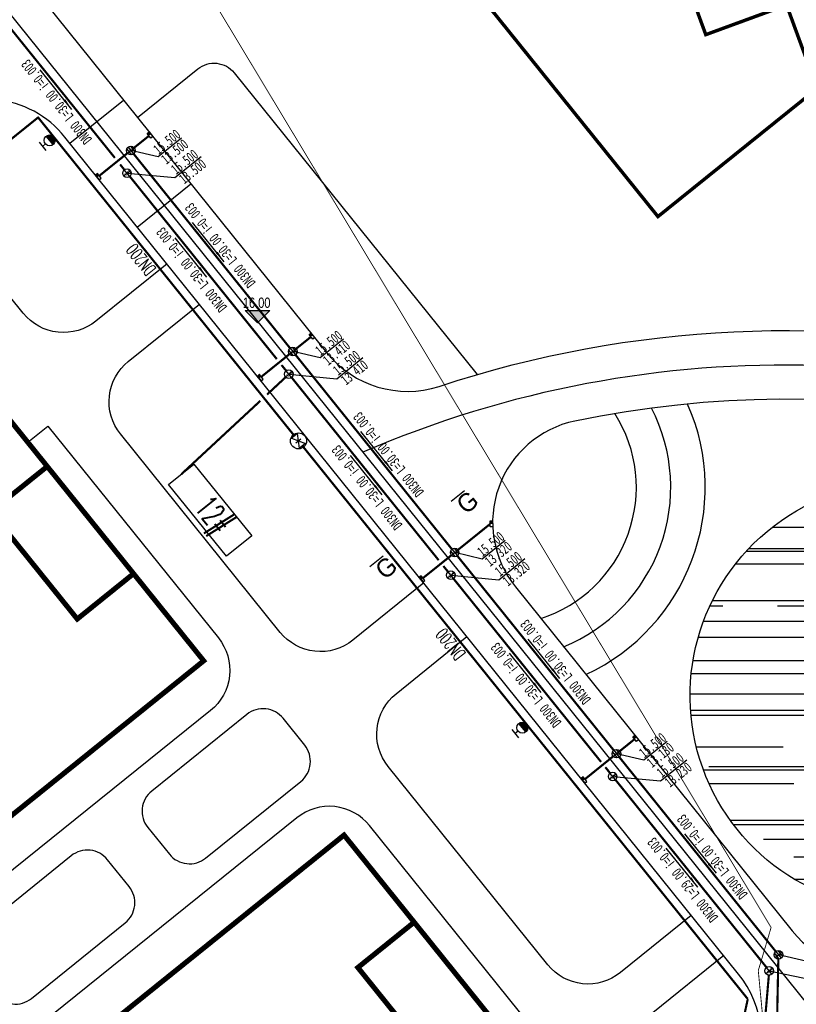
# Model space of a CAD drawing. Extents: x 38389316 to 38392219, y 2477539 to 2480586.
# Tile 15 of 43: x 38390140 to 38390230, y 2478445 to 2478559. Entities that reach past the tile are written whole.
import ezdxf
from ezdxf.enums import TextEntityAlignment as Align

# ---------------------------------------------------------------- set-up
doc = ezdxf.new("R2010")
doc.units = 0
doc.header["$LTSCALE"] = 1000
doc.header["$MEASUREMENT"] = 0
for name, pattern in [('CENTER2', [1.125, 0.75, -0.125, 0.125, -0.125]), ('DASH', [0.35, 0.25, -0.1]), ('PHANTOM2', [1.25, 0.625, -0.125, 0.125, -0.125, 0.125, -0.125])]:
    doc.linetypes.add(name, pattern=pattern)
doc.layers.get('0').update_dxf_attribs({"linetype": 'CONTINUOUS'})
for name, color, linetype in [('-给水标注', 60, 'CONTINUOUS'), ('000001', 2, 'CONTINUOUS'), ('DIM_ELEV', 8, 'CONTINUOUS'), ('DIM_污水', 3, 'CONTINUOUS'), ('JM_指标表', 7, 'CONTINUOUS'), ('PIPE-污水', 2, 'CONTINUOUS'), ('PIPE-给水', 6, 'TG_J'), ('PIPE-雨水', 9, 'CONTINUOUS'), ('u-road', 4, 'CONTINUOUS'), ('VALVE_给水', 7, 'CONTINUOUS'), ('XG-雨水井', 2, 'CONTINUOUS'), ('国标钢筋混凝土化粪池', 4, 'CONTINUOUS'), ('建筑轮廓', 2, 'CONTINUOUS'), ('用地界线', 8, 'CONTINUOUS'), ('绿色屋顶', 114, 'CONTINUOUS'), ('路中线', 7, 'CENTER2'), ('远期建筑', 141, 'CONTINUOUS'), ('道路', 33, 'CONTINUOUS'), ('雨水', 130, 'CONTINUOUS')]:
    doc.layers.add(name, color=color, linetype=linetype)
doc.styles.add('-宋体', font='txt', dxfattribs={"width": 0.8})
doc.styles.add('_HZTXT', font='txt.shx', dxfattribs={"width": 0.8, "bigfont": 'hztxt.shx'})
doc.styles.add('DIM_FONT', font='SIMPLEX', dxfattribs={"width": 0.7, "bigfont": 'GBCBIG'})
doc.styles.add('TG_LINETYPE', font='SIMPLEX', dxfattribs={"width": 0.8, "height": 3, "bigfont": 'HZTXT'})
doc.styles.add('人防黑体', font='simhei.ttf', dxfattribs={"width": 0.7})
doc.linetypes.add('TG_J', pattern='A,2,-0.3,["J",TG_LINETYPE,S=0.1,R=0,X=-0.23,Y=-0.15],0', length=2.3)
doc.linetypes.add('未加固陡坎', pattern='A,2,[150,AAA.SHX,S=0.5,R=0,X=0,Y=0.5],1e-11', length=2)

# ---------------------------------------------------------------- blocks, each defined once
blk = doc.blocks.new('排水雨水检修井')
for p, q in [((-1, 0), (1, 0)), ((0, -1), (0, 1))]:
    blk.add_line(p, q)
blk.add_circle((0, 0), 1)
blk = doc.blocks.new('雨水井')
for p, q in [((-1, 0), (1, 0)), ((-0.84, 0.55), (0.84, 0.55)), ((-0.84, -0.54), (0.84, -0.54))]:
    blk.add_line(p, q)
blk.add_lwpolyline([(0, -1), (0, 1)])
blk.add_circle((0, 0), 1)
blk = doc.blocks.new('addddd')
at = {"layer": '-给水标注', "lineweight": -2}
blk.add_hatch(color=256, dxfattribs=at).paths.add_polyline_path([(471862.69, 2575704.54, 0.414214), (471863.7, 2575703.58, 0.414214), (471864.65, 2575704.58)])
at = {"layer": '-给水标注'}
for p, q in [((471864.6, 2575706.22), (471862.72, 2575706.22)), ((471863.66, 2575705.54), (471863.66, 2575706.22))]:
    blk.add_line(p, q, dxfattribs=at)
at = {"layer": '-给水标注', "lineweight": -2}
blk.add_line((471862.69, 2575704.54), (471864.65, 2575704.58), dxfattribs=at)
at = {"layer": '-给水标注', "color": 4, "ltscale": 5}
blk.add_circle((471863.67, 2575704.56), 0.981, dxfattribs=at)
blk = doc.blocks.new('$VALVE$00000296')
for points in [[(-125, 72), (-125, -72), (125, 72), (125, -72), (-125, 72)], [(0, 60), (0, -64)]]:
    blk.add_lwpolyline(points)
for p in [(-125, 0), (125, 0)]:
    blk.add_point(p)
blk = doc.blocks.new('_ARROW')
blk.add_solid([(0, 0), (-1, 0.1), (-1, -0.1)])
blk = doc.blocks.new('化粪池')
at = {"layer": '国标钢筋混凝土化粪池', "color": 4, "linetype": 'DASH', "ltscale": 5}
for p, q in [((39116.07, -4998.7), (39116.07, -4994.92)), ((39116.07, -4994.92), (39126.78, -4994.92)), ((39126.78, -4994.92), (39126.78, -4998.7)), ((39126.78, -4998.7), (39116.07, -4998.7))]:
    blk.add_line(p, q, dxfattribs=at)
at = {"layer": '国标钢筋混凝土化粪池', "color": 4, "ltscale": 5, "style": '_HZTXT', "width": 0.6}
blk.add_text('12#', height=2.7, rotation=0, dxfattribs=at).set_placement((39120.02, -4998.18))
blk = doc.blocks.new('hyvahavb')
at = {"layer": 'DIM_ELEV'}
blk.add_hatch(color=8, dxfattribs=at).paths.add_polyline_path([(-173.18, -4360.83), (-182.18, -4351.83), (-164.18, -4351.83)])
at = {"layer": 'DIM_ELEV', "color": 8}
for p, q in [((-173.18, -4360.83), (-182.18, -4351.83)), ((-182.18, -4351.83), (-164.18, -4351.83)), ((-173.18, -4360.83), (-164.18, -4351.83))]:
    blk.add_line(p, q, dxfattribs=at)
blk = doc.blocks.new('202210211F')
at = {"layer": '道路'}
h = blk.add_hatch(dxfattribs=at)
h.set_pattern_fill('AR-RROOF', color=8, scale=5, style=0)
h.set_pattern_definition([(0, (38392595.5196, 2482422.002), (13.97, 6.35), [95.25, -12.7, 31.75, -6.35]), (0, (38392603.965, 2482425.177), (-6.35, 8.4455), [19.05, -2.0955, 38.1, -4.7625]), (0, (38392598.6946, 2482427.399), (33.02, 4.2545), [50.8, -8.89, 25.4, -6.35])])
h.paths.add_polyline_path([(38392646.57, 2482228.79, 0.37287), (38392620.58, 2482246.72, -0.20414), (38392598.27, 2482253.45, 1.488823), (38392584.34, 2482209.64, -0.538798), (38392622.13, 2482167.24, 0.30244), (38392632.62, 2482136.31, -0.033219), (38392639.83, 2482130.04), (38392645.03, 2482134.22, -0.503687), (38392648.43, 2482156.4), (38392646.4, 2482165.14), (38392661.01, 2482168.53), (38392662.7, 2482161.28, -0.399035), (38392680.22, 2482152.97), (38392686.54, 2482154.44, 0.096493), (38392672.7, 2482178.78, -0.114638)])
h.paths.add_polyline_path([(38392661.08, 2482119.4, 0.030458), (38392649.71, 2482130.29), (38392643.92, 2482125.63, -0.053253), (38392652.81, 2482112.57, 0.333483), (38392681.72, 2482099.1, 0.440262), (38392692.94, 2482118.11, -0.071467), (38392688.22, 2482148.67), (38392681.43, 2482147.1, 0.049007), (38392684.92, 2482134.12, -0.823694)])
at = {"layer": 'u-road', "color": 8, "flags": 128}
for points in [[(38392515.33, 2482274.23, 0.310559), (38392528.35, 2482270.33, -0.277576), (38392657.07, 2482241.29, 0.253104), (38392668.09, 2482238.28), (38392763.38, 2482260.41, 0.414214), (38392772.36, 2482274.81), (38392738.7, 2482419.7, 0.450689), (38392714.98, 2482432.53), (38392478.09, 2482345.76, 0.513482), (38392472.87, 2482326.97), (38392515.33, 2482274.23)], [(38392563.17, 2482202.04), (38392484.88, 2482299.29, 0.414214), (38392468.01, 2482301.11), (38392391.68, 2482239.65, 0.414214), (38392389.85, 2482222.78), (38392473.88, 2482118.4, 0.414214), (38392490.76, 2482116.58), (38392556.93, 2482169.85, 0.206032), (38392561.37, 2482178.24, -0.100647), (38392564.46, 2482188.96, 0.298217), (38392563.17, 2482202.04), (38392563.17, 2482202.04)], [(38392537.23, 2482247.02), (38392569.4, 2482207.06, 0.298217), (38392581.91, 2482203.01, -0.654654), (38392614.09, 2482163.03, 0.298217), (38392615.38, 2482149.95), (38392663.57, 2482090.1, 0.414213), (38392680.44, 2482088.27), (38392695.97, 2482100.77, 0.287875), (38392700.13, 2482112.84), (38392685.47, 2482175.96)]]:
    blk.add_lwpolyline(points, format="xyb", dxfattribs=at)
for points in [[(38392485.45, 2482298.59), (38392491.68, 2482303.6)], [(38392493.29, 2482288.85), (38392499.52, 2482293.87)]]:
    blk.add_lwpolyline(points, dxfattribs=at)
at = {"layer": 'u-road', "color": 8}
for centre, radius, start, end in [((38392568.58, 2482148.81), 120, 13.0747, 101.7547), ((38392546.58, 2482254.55), 12, 101.7547, 218.8365)]:
    blk.add_arc(centre, radius, start, end, dxfattribs=at)
at = {"layer": '建筑轮廓', "color": 8, "const_width": 0.6, "flags": 128}
for points in [[(38392395.16, 2482222.56), (38392403.32, 2482212.44), (38392409.86, 2482217.7), (38392419.89, 2482205.24), (38392413.35, 2482199.97), (38392429.03, 2482180.5), (38392461.74, 2482206.84), (38392458.7, 2482210.62), (38392465.24, 2482215.88), (38392468.29, 2482212.11), (38392501, 2482238.44), (38392492.85, 2482248.57), (38392486.31, 2482243.3), (38392476.27, 2482255.77), (38392482.82, 2482261.03), (38392467.14, 2482280.51), (38392434.42, 2482254.17), (38392437.46, 2482250.39), (38392430.92, 2482245.12), (38392427.88, 2482248.9)], [(38392479.2, 2482118.19), (38392471.04, 2482128.31), (38392477.59, 2482133.58), (38392467.55, 2482146.04), (38392461.01, 2482140.77), (38392445.33, 2482160.25), (38392478.05, 2482186.59), (38392481.09, 2482182.81), (38392487.63, 2482188.08), (38392484.59, 2482191.85), (38392517.31, 2482218.19), (38392525.46, 2482208.07), (38392518.92, 2482202.8), (38392528.95, 2482190.34), (38392535.49, 2482195.6), (38392551.17, 2482176.13), (38392518.45, 2482149.79), (38392515.41, 2482153.57), (38392508.87, 2482148.3), (38392511.91, 2482144.52)]]:
    blk.add_lwpolyline(points, close=True, dxfattribs=at)
for points in [[(38392492.85, 2482248.57), (38392482.82, 2482261.03)], [(38392535.49, 2482195.6), (38392525.46, 2482208.07)]]:
    blk.add_lwpolyline(points, dxfattribs=at)
at = {"layer": '用地界线', "color": 10, "linetype": 'PHANTOM2', "ltscale": 0.01, "const_width": 0.1, "flags": 128}
blk.add_lwpolyline([(38392305.52, 2482371.21), (38392321.63, 2482381.58), (38392379.24, 2482403.36), (38392436.74, 2482423.75), (38392489.81, 2482335.59), (38392508.89, 2482303.89), (38392565.19, 2482210.37), (38392566.94, 2482207.45), (38392565.45, 2482202.44), (38392566.37, 2482192.8), (38392567.82, 2482183.8), (38392570.38, 2482175.15), (38392574.06, 2482169.9), (38392578.09, 2482167.34), (38392581.45, 2482166.3), (38392584.81, 2482165.26), (38392588.91, 2482164.54), (38392593.23, 2482163.79), (38392608.93, 2482137.7), (38392619.95, 2482119.38), (38392615.44, 2482117.21), (38392560.95, 2482091.01), (38392527.47, 2482074.87), (38392506.25, 2482064.64), (38392501.85, 2482062.52), (38392499.32, 2482061.3), (38392446.8, 2482126.53), (38392433.48, 2482143.08), (38392400.48, 2482184.06), (38392302.84, 2482305.35), (38392301.7, 2482306.77), (38392293.82, 2482320.76), (38392291.13, 2482336.49), (38392291.23, 2482337), (38392292.75, 2482344.76), (38392294.86, 2482355.49), (38392297.13, 2482358.84), (38392299.24, 2482361.95)], close=True, dxfattribs=at)
at = {"layer": '路中线', "color": 8, "linetype": 'DASH', "ltscale": 4, "flags": 128}
blk.add_lwpolyline([(38392400.68, 2482410.26), (38392589.28, 2482176)], dxfattribs=at)
at = {"layer": '路中线', "color": 8, "linetype": 'DASH', "ltscale": 4}
blk.add_circle((38392589.28, 2482176), 24, dxfattribs=at)
blk.add_arc((38392568.58, 2482148.81), 124, 13.0748, 113.3218, dxfattribs=at)
at = {"layer": '远期建筑', "color": 8, "ltscale": 5, "const_width": 0.4, "flags": 128}
for points in [[(38392581.73, 2482373.07), (38392542.01, 2482358.52), (38392547.72, 2482342.94), (38392525.57, 2482325.11), (38392553.79, 2482290.06), (38392572.29, 2482304.95), (38392568.74, 2482314.64), (38392599.07, 2482325.75)], [(38392559.35, 2482311.2), (38392599.07, 2482325.75), (38392581.73, 2482373.07), (38392565.67, 2482367.19), (38392571.35, 2482351.7), (38392547.69, 2482343.03)]]:
    blk.add_lwpolyline(points, close=True, dxfattribs=at)
at = {"layer": '道路', "color": 8, "flags": 128}
for points in [[(38392493.31, 2482301.58), (38392500.32, 2482307.22, -0.414214), (38392504.54, 2482306.77), (38392532.77, 2482271.7)], [(38392496.74, 2482284.57), (38392488.48, 2482277.92, -0.414214), (38392480.04, 2482278.83), (38392464.43, 2482298.22)], [(38392526.59, 2482247.49), (38392518.33, 2482240.84, -0.414214), (38392509.89, 2482241.75), (38392491.33, 2482264.81, -0.414214), (38392492.24, 2482273.24), (38392500.5, 2482279.89)], [(38392482.89, 2482265.72), (38392502.71, 2482241.1, -0.414214), (38392501.8, 2482232.67), (38392451.79, 2482192.41)], [(38392584.34, 2482209.64, -1.488823), (38392598.27, 2482253.45, 0.20414), (38392620.58, 2482246.72, -0.37287), (38392646.57, 2482228.79, 0.114638), (38392672.7, 2482178.78, -0.096493), (38392686.54, 2482154.44, -0.096493)], [(38392557.67, 2482208.83), (38392549.43, 2482202.21, -0.414214), (38392541, 2482203.12), (38392522.44, 2482226.17, -0.414214), (38392523.35, 2482234.61), (38392531.6, 2482241.26)], [(38392540.09, 2482194.68), (38392520.27, 2482219.29, 0.414214), (38392511.83, 2482220.21), (38392461.83, 2482179.95)], [(38392492.34, 2482212.21), (38392489.83, 2482215.33, 0.414214), (38392485.61, 2482215.78), (38392474.7, 2482207, 0.414214), (38392474.25, 2482202.79), (38392476.76, 2482199.67, 0.414214), (38392480.98, 2482199.21), (38392491.88, 2482207.99, 0.414214), (38392492.34, 2482212.21), (38392489.83, 2482215.33)], [(38392561.45, 2482204.18), (38392553.2, 2482197.53, 0.414214), (38392552.29, 2482189.1), (38392561.33, 2482177.86)]]:
    blk.add_lwpolyline(points, format="xyb", dxfattribs=at)
blk.add_lwpolyline([(38392480.56, 2482263.84), (38392482.89, 2482265.72)], dxfattribs=at)
blk.add_lwpolyline([(38392512.74, 2482228.64), (38392510.24, 2482231.76, 0.414214), (38392506.02, 2482232.21), (38392494.96, 2482223.31, 0.414214), (38392494.5, 2482219.09), (38392497.01, 2482215.97, 0.414214), (38392501.23, 2482215.52), (38392512.29, 2482224.42, 0.414214)], format="xyb", close=True, dxfattribs=at)
at = {"layer": '道路', "color": 8}
for radius, start, end in [(20, 292.166, 27.4122), (24, 295.0057, 23.7919), (16, 287.8233, 32.4097)]:
    blk.add_arc((38392535.28, 2482258.6), radius, start, end, dxfattribs=at)
at = {"layer": 'DIM_ELEV', "color": 8, "xscale": 0.16, "yscale": 0.16, "zscale": 0.16}
blk.add_blockref('hyvahavb', (38392534.97, 2482975.44), dxfattribs=at)
at = {"layer": 'DIM_ELEV', "color": 8, "style": '-宋体', "width": 0.8}
blk.add_text('16.00', height=1.2, dxfattribs=at).set_placement((38392505.55, 2482279.45))

msp = doc.modelspace()

# ---------------------------------------------------------------- hatches: boundary and pattern name
at = {"layer": 'PIPE-给水'}
for points in [[(38390142.32, 2478548.12), (38390142.24, 2478548.22), (38390142.34, 2478548.29)], [(38390142.32, 2478548.12), (38390142.41, 2478548.2), (38390142.34, 2478548.29)]]:
    msp.add_hatch(color=256, dxfattribs=at).paths.add_polyline_path(points)
at = {"layer": 'XG-雨水井'}
for points in [[(38390155.22, 2478546.44), (38390155.22, 2478546.44), (38390155.44, 2478546.17), (38390155.21, 2478545.99), (38390154.99, 2478546.26), (38390154.99, 2478546.26)], [(38390148.99, 2478541.43), (38390148.99, 2478541.43), (38390149.2, 2478541.16), (38390149.43, 2478541.34), (38390149.21, 2478541.61), (38390149.21, 2478541.61)], [(38390174.03, 2478523.07), (38390174.03, 2478523.07), (38390174.25, 2478522.81), (38390174.03, 2478522.63), (38390173.81, 2478522.89), (38390173.81, 2478522.89)], [(38390167.8, 2478518.06), (38390167.8, 2478518.06), (38390168.02, 2478517.79), (38390168.24, 2478517.97), (38390168.03, 2478518.24), (38390168.02, 2478518.24)], [(38390195.13, 2478501.25), (38390195.13, 2478501.25), (38390195.14, 2478500.9), (38390194.86, 2478500.89), (38390194.84, 2478501.24), (38390194.84, 2478501.24)], [(38390186.61, 2478494.69), (38390186.61, 2478494.69), (38390186.83, 2478494.42), (38390187.05, 2478494.6), (38390186.84, 2478494.87), (38390186.84, 2478494.87)], [(38390211.66, 2478476.34), (38390211.66, 2478476.34), (38390211.88, 2478476.07), (38390211.65, 2478475.89), (38390211.43, 2478476.16), (38390211.43, 2478476.16)], [(38390205.43, 2478471.32), (38390205.43, 2478471.32), (38390205.64, 2478471.05), (38390205.87, 2478471.23), (38390205.65, 2478471.5), (38390205.65, 2478471.5)]]:
    msp.add_hatch(color=256, dxfattribs=at).paths.add_polyline_path(points)

# ---------------------------------------------------------------- linework, layer by layer
at = {"color": 2}
for p, q in [((38390158.22, 2478541.13), (38390161.26, 2478543.6)), ((38390152.65, 2478541.66), (38390158.22, 2478541.13)), ((38390177.04, 2478517.76), (38390180.07, 2478520.23)), ((38390171.47, 2478518.29), (38390177.04, 2478517.76)), ((38390195.85, 2478494.39), (38390198.89, 2478496.86)), ((38390190.28, 2478494.92), (38390195.85, 2478494.39)), ((38390214.66, 2478471.02), (38390217.7, 2478473.49)), ((38390209.09, 2478471.55), (38390214.66, 2478471.02)), ((38390227.28, 2478448.96), (38390233.48, 2478447.65))]:
    msp.add_line(p, q, dxfattribs=at)
at = {"layer": 'DIM_污水', "color": 2}
for p, q in [((38390146.24, 2478549.06, 7.5), (38390142.55, 2478553.64, 7.5)), ((38390161.93, 2478529.57, 7.5), (38390158.25, 2478534.14, 7.5)), ((38390182.31, 2478504.25, 7.5), (38390178.63, 2478508.82, 7.5)), ((38390200.79, 2478481.3, 7.5), (38390197.11, 2478485.87, 7.5)), ((38390219, 2478458.66, -83.41), (38390215.32, 2478463.23, -83.41))]:
    msp.add_line(p, q, dxfattribs=at)
at = {"layer": 'DIM_污水', "color": 8}
for p, q in [((38390158.98, 2478545.71), (38390156.28, 2478543.54)), ((38390156.28, 2478543.54), (38390153.1, 2478544.29)), ((38390163.95, 2478531.35, 7.5), (38390160.27, 2478535.92, 7.5)), ((38390177.79, 2478522.34), (38390175.09, 2478520.17)), ((38390175.09, 2478520.17), (38390171.91, 2478520.93)), ((38390183.51, 2478507.05, 7.5), (38390179.83, 2478511.62, 7.5)), ((38390196.6, 2478498.98), (38390193.91, 2478496.8)), ((38390193.91, 2478496.8), (38390190.73, 2478497.56)), ((38390202.93, 2478482.94, 7.5), (38390199.25, 2478487.51, 7.5)), ((38390215.41, 2478475.61), (38390212.72, 2478473.44)), ((38390212.72, 2478473.44), (38390209.54, 2478474.19)), ((38390221.14, 2478460.3, -83.41), (38390217.46, 2478464.87, -83.41)), ((38390231.53, 2478450.07), (38390228.35, 2478450.82))]:
    msp.add_line(p, q, dxfattribs=at)
at = {"layer": 'JM_指标表'}
msp.add_circle((38390172.58, 2478510.53), 0.931, dxfattribs=at)
at = {"layer": 'PIPE-污水', "const_width": 0.25}
for points in [[(38390138.65, 2478559.05), (38390151.24, 2478543.42)], [(38390151.85, 2478542.66), (38390152.34, 2478542.05)], [(38390152.97, 2478541.27), (38390170.06, 2478520.04)], [(38390170.61, 2478519.35), (38390171.15, 2478518.68)], [(38390171.1, 2478517.95), (38390168.93, 2478515.93)], [(38390171.78, 2478517.9), (38390188.87, 2478496.67)], [(38390168.14, 2478515.19), (38390158.97, 2478506.67)], [(38390189.41, 2478496), (38390189.97, 2478495.31)], [(38390190.59, 2478494.53), (38390207.74, 2478473.23)], [(38390208.24, 2478472.62), (38390208.78, 2478471.94)], [(38390209.41, 2478471.16), (38390226.97, 2478449.35)], [(38390227.24, 2478448.47), (38390224.7, 2478418.8)]]:
    msp.add_lwpolyline(points, dxfattribs=at)
at = {"layer": 'PIPE-给水', "const_width": 0.25}
for points in [[(38390138.42, 2478544.98), (38390142.32, 2478548.12)], [(38390172.11, 2478511.11), (38390142.32, 2478548.12)], [(38390208.67, 2478465.7), (38390173.05, 2478509.94)], [(38390208.67, 2478465.7), (38390224.79, 2478445.68)], [(38390218.8, 2478418.08), (38390224.79, 2478445.68)]]:
    msp.add_lwpolyline(points, dxfattribs=at)
at = {"layer": 'PIPE-雨水', "const_width": 0.25}
for points in [[(38390153.49, 2478544.61), (38390155.21, 2478545.99)], [(38390152.71, 2478543.98), (38390149.43, 2478541.34)], [(38390171.6, 2478521.31), (38390153.41, 2478543.9)], [(38390172.3, 2478521.24), (38390174.03, 2478522.63)], [(38390171.52, 2478520.61), (38390168.24, 2478517.97)], [(38390190.41, 2478497.95), (38390172.23, 2478520.54)], [(38390191.11, 2478497.87), (38390194.86, 2478500.89)], [(38390190.34, 2478497.24), (38390187.05, 2478494.6)], [(38390209.22, 2478474.58), (38390191.04, 2478497.17)], [(38390209.93, 2478474.5), (38390211.65, 2478475.89)], [(38390209.15, 2478473.88), (38390205.87, 2478471.23)], [(38390209.85, 2478473.8), (38390228.04, 2478451.21)], [(38390228.34, 2478450.32), (38390227.69, 2478418.67)]]:
    msp.add_lwpolyline(points, dxfattribs=at)
at = {"layer": 'XG-雨水井'}
for points in [[(38390154.99, 2478546.26), (38390155.22, 2478546.44), (38390155.22, 2478546.44), (38390155.65, 2478545.91), (38390155.43, 2478545.72), (38390154.99, 2478546.26)], [(38390149.21, 2478541.61), (38390148.99, 2478541.43), (38390148.99, 2478541.43), (38390149.42, 2478540.89), (38390149.65, 2478541.07), (38390149.21, 2478541.61)], [(38390173.81, 2478522.89), (38390174.03, 2478523.07), (38390174.03, 2478523.07), (38390174.47, 2478522.54), (38390174.24, 2478522.36), (38390173.81, 2478522.89)], [(38390168.02, 2478518.24), (38390167.8, 2478518.06), (38390167.8, 2478518.06), (38390168.23, 2478517.52), (38390168.46, 2478517.7), (38390168.03, 2478518.24)], [(38390194.84, 2478501.24), (38390195.13, 2478501.25), (38390195.13, 2478501.25), (38390195.15, 2478500.55), (38390194.87, 2478500.54), (38390194.84, 2478501.24)], [(38390186.84, 2478494.87), (38390186.61, 2478494.69), (38390186.61, 2478494.69), (38390187.05, 2478494.15), (38390187.27, 2478494.33), (38390186.84, 2478494.87)], [(38390211.43, 2478476.16), (38390211.66, 2478476.34), (38390211.66, 2478476.34), (38390212.09, 2478475.8), (38390211.87, 2478475.62), (38390211.43, 2478476.16)], [(38390205.65, 2478471.5), (38390205.43, 2478471.32), (38390205.43, 2478471.32), (38390205.86, 2478470.78), (38390206.08, 2478470.96), (38390205.65, 2478471.5)]]:
    msp.add_lwpolyline(points, close=True, dxfattribs=at)
at = {"layer": '绿色屋顶', "color": 7}
for points in [[(38390191.86, 2478504.74), (38390190.31, 2478503.49)], [(38390182.42, 2478497.14), (38390180.87, 2478495.89)]]:
    msp.add_lwpolyline(points, dxfattribs=at)

# ---------------------------------------------------------------- block references
msp.add_blockref('202210211F', (-2339.44, -3753.46))
at = {"rotation": 308.9215445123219}
msp.add_blockref('化粪池', (38369471.62, 2512078.51), dxfattribs=at)
at = {"layer": 'DIM_污水', "color": 2, "xscale": -1.389713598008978, "yscale": 1.389713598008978, "zscale": 1.389713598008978, "rotation": 128.8364669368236}
for p in [(38390146.24, 2478549.06, 7.5), (38390161.93, 2478529.57, 7.5), (38390182.31, 2478504.25, 7.5), (38390200.79, 2478481.3, 7.5), (38390219, 2478458.66, -83.41)]:
    msp.add_blockref('_ARROW', p, dxfattribs=at)
at = {"layer": 'DIM_污水', "color": 8, "xscale": -1.389713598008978, "yscale": 1.389713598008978, "zscale": 1.389713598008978, "rotation": 128.8364669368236}
for p in [(38390163.95, 2478531.35, 7.5), (38390183.51, 2478507.05, 7.5), (38390202.93, 2478482.94, 7.5), (38390221.14, 2478460.3, -83.41)]:
    msp.add_blockref('_ARROW', p, dxfattribs=at)
at = {"layer": 'VALVE_给水', "xscale": -0.006000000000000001, "yscale": 0.005999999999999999, "zscale": 0.006, "rotation": 308.8364669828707}
msp.add_blockref('$VALVE$00000296', (38390172.58, 2478510.53), dxfattribs=at)
at = {"layer": 'XG-雨水井', "color": 8, "xscale": 0.4999995, "yscale": 0.4999995, "zscale": 0.4999995, "rotation": 308.8364670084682}
for p in [(38390153.1, 2478544.29), (38390171.91, 2478520.93), (38390190.73, 2478497.56), (38390209.54, 2478474.19), (38390228.35, 2478450.82)]:
    msp.add_blockref('雨水井', p, dxfattribs=at)
at = {"layer": '绿色屋顶', "color": 8}
for p, xscale, yscale, zscale, rotation in [((39882760.14, 3296555.35), 0.6499999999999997, 0.6499999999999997, 0.6499999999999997, 129.1057466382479), ((39880953.54, 3299874.71), 0.6499999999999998, 0.6499999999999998, 0.6499999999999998, 129.235864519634)]:
    msp.add_blockref('addddd', p, dxfattribs=dict(at, xscale=xscale, yscale=yscale, zscale=zscale, rotation=rotation))
at = {"layer": '雨水', "linetype": '未加固陡坎', "xscale": 0.4999994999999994, "yscale": 0.4999994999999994, "zscale": 0.4999994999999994, "rotation": 38.83646698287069}
for p in [(38390152.65, 2478541.66), (38390171.47, 2478518.29), (38390190.28, 2478494.92), (38390209.09, 2478471.55), (38390227.28, 2478448.96)]:
    msp.add_blockref('排水雨水检修井', p, dxfattribs=at)

# ---------------------------------------------------------------- texts
at = {"color": 2, "style": '人防黑体', "width": 0.7}
for s, p in [('15.500', (38390159.34, 2478542.97, 70.44)), ('13.500', (38390160.27, 2478541.86, 70.44)), ('15.500', (38390178.16, 2478519.61, 70.44)), ('13.410', (38390179.08, 2478518.49, 70.44)), ('15.500', (38390196.97, 2478496.24, 70.44)), ('13.320', (38390197.89, 2478495.12, 70.44)), ('15.500', (38390215.78, 2478472.87, 70.44)), ('13.230', (38390216.71, 2478471.75, 70.44))]:
    msp.add_text(s, height=1.2, rotation=38.826, dxfattribs=at).set_placement(p, align=Align.MIDDLE)
at = {"layer": '000001', "style": 'DIM_FONT', "width": 0.6}
for p in [(38390153.69, 2478531.13, 0), (38390189.65, 2478486.45, 0)]:
    msp.add_text('DN200', height=1.5, rotation=128.8365, dxfattribs=at).set_placement(p, align=Align.TOP_CENTER)
at = {"layer": 'DIM_污水', "color": 2, "style": '人防黑体', "width": 0.7}
for s, height, rotation, p in [('DN300 L=30.00 i=0.003', 1.2, 128.4999, (38390148.65, 2478545.6)), ('W41', 0.4, 38.8526, (38390152.61, 2478541.32, 0)), ('DN300 L=30.00 i=0.003', 1.2, 128.4999, (38390164.34, 2478526.1)), ('W40', 0.4, 38.8526, (38390171.42, 2478517.95, 0)), ('DN300 L=30.00 i=0.003', 1.2, 128.4999, (38390184.72, 2478500.79)), ('W39', 0.4, 38.8526, (38390190.23, 2478494.58, 0)), ('DN300 L=30.00 i=0.003', 1.2, 128.4999, (38390203.2, 2478477.84)), ('W38', 0.4, 38.8526, (38390209.05, 2478471.21, 0)), ('DN300 L=29.00 i=0.003', 1.2, 128.4999, (38390221.41, 2478455.2, -90.91)), ('W38', 0.4, 38.8526, (38390227.23, 2478448.63, 0))]:
    msp.add_text(s, height=height, rotation=rotation, dxfattribs=at).set_placement(p)
at = {"layer": 'DIM_污水', "color": 8, "style": '人防黑体', "width": 0.7}
for s, p in [('15.500', (38390157.29, 2478545.29, 70.44)), ('13.500', (38390158.19, 2478544.15, 70.44)), ('15.500', (38390176.1, 2478521.92, 70.44)), ('13.410', (38390177, 2478520.78, 70.44)), ('15.500', (38390194.92, 2478498.55, 70.44)), ('13.320', (38390195.81, 2478497.41, 70.44)), ('15.500', (38390213.73, 2478475.18, 70.44)), ('13.130', (38390214.63, 2478474.04, 70.44))]:
    msp.add_text(s, height=1.2, rotation=39.0972, dxfattribs=at).set_placement(p, align=Align.MIDDLE)
at = {"layer": 'DIM_污水', "color": 9, "style": '人防黑体', "width": 0.7}
for s, p in [('Y79', (38390152.99, 2478543.94, 0)), ('Y78', (38390171.8, 2478520.57, 0)), ('Y77', (38390190.62, 2478497.2, 0)), ('Y76', (38390209.43, 2478473.83, 0)), ('Y76', (38390228.24, 2478450.47, 0))]:
    msp.add_text(s, height=0.4, rotation=38.826, dxfattribs=at).set_placement(p)
at = {"layer": 'DIM_污水', "color": 8, "style": '人防黑体', "width": 0.7}
for p in [(38390167.66, 2478528.93), (38390187.22, 2478504.63), (38390206.63, 2478480.52), (38390224.84, 2478457.88, -90.91)]:
    msp.add_text('DN300 L=30.00 i=0.003', height=1.2, rotation=128.4999, dxfattribs=at).set_placement(p)
at = {"layer": '绿色屋顶', "color": 7, "style": '-宋体'}
for p in [(38390192.03, 2478501.91, 0), (38390182.59, 2478494.31, 0)]:
    msp.add_text('G', height=2.1, rotation=39.1653, dxfattribs=at).set_placement(p)

doc.saveas('drawing.dxf')
